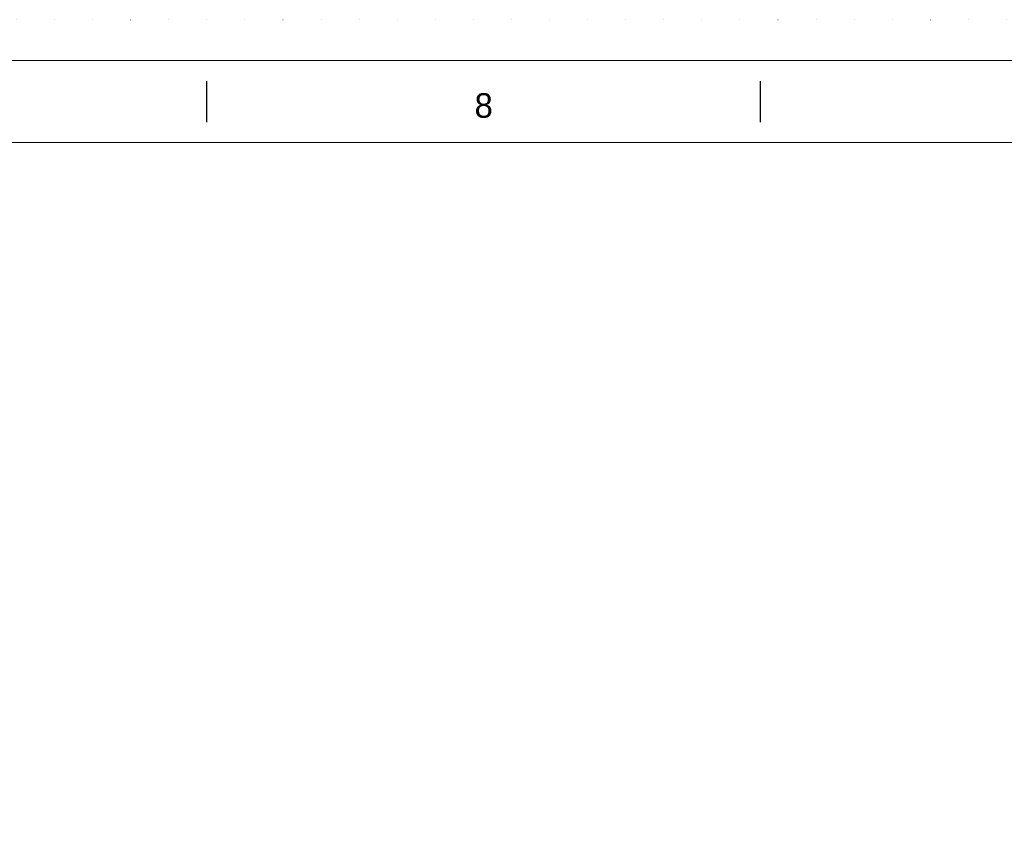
# Model space of a CAD drawing. Header units: millimetres. Extents: x -13186 to -571, y -579947 to -571037.
# Tile 23 of 31: x -6207 to -4404, y -572555 to -571037. Entities that reach past the tile are written whole.
import ezdxf

# ---------------------------------------------------------------- set-up
doc = ezdxf.new("R2010")
doc.units = ezdxf.units.MM
doc.header["$MEASUREMENT"] = 0
doc.linetypes.add('DGN Style 1', pattern=[69.724857, 0.116015, -69.608842])
doc.styles.add('Style-ENGINEERING', font='ENGINEERING.shx')

# ---------------------------------------------------------------- blocks, each defined once
blk = doc.blocks.new('*U269')
for p, q in [((67.54, 284.53), (67.54, 289.53)), ((135.12, 284.53), (135.12, 289.53))]:
    blk.add_line(p, q)
at = {"color": 7, "linetype": 'Continuous', "lineweight": 0, "flags": 128}
blk.add_lwpolyline([(-415.55, 292.03), (415.45, 292.03), (415.45, -291.97), (-415.55, -291.97), (-415.55, 292.03)], close=True, dxfattribs=at)
at = {"color": 7, "linetype": 'Continuous', "lineweight": 13, "flags": 128}
blk.add_lwpolyline([(-405.55, 282.03), (405.45, 282.03), (405.45, -281.97), (-405.55, -281.97), (-405.55, 282.03)], close=True, dxfattribs=at)
at = {"insert": (101.33, 286.53), "char_height": 3, "attachment_point": 5, "line_spacing_factor": 1.2, "style": 'Style-ENGINEERING'}
blk.add_mtext('8', dxfattribs=at)
blk = doc.blocks.new('*U140')
at = {"color": 7, "linetype": 'DGN Style 1', "lineweight": 0, "flags": 128}
blk.add_lwpolyline([(-6307.48, 4454.97), (6307.52, 4454.97), (6307.52, -4455.03), (-6307.48, -4455.03), (-6307.48, 4454.97)], close=True, dxfattribs=at)
at = {"xscale": 14.99999999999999, "yscale": 14.99999999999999, "zscale": 14.99999999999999}
blk.add_blockref('*U269', (0.72, -0.48), dxfattribs=at)

msp = doc.modelspace()

# ---------------------------------------------------------------- block references
at = {"color": 7, "lineweight": 13}
msp.add_blockref('*U140', (-6878.35, -575492.15), dxfattribs=at)

doc.saveas('drawing.dxf')
